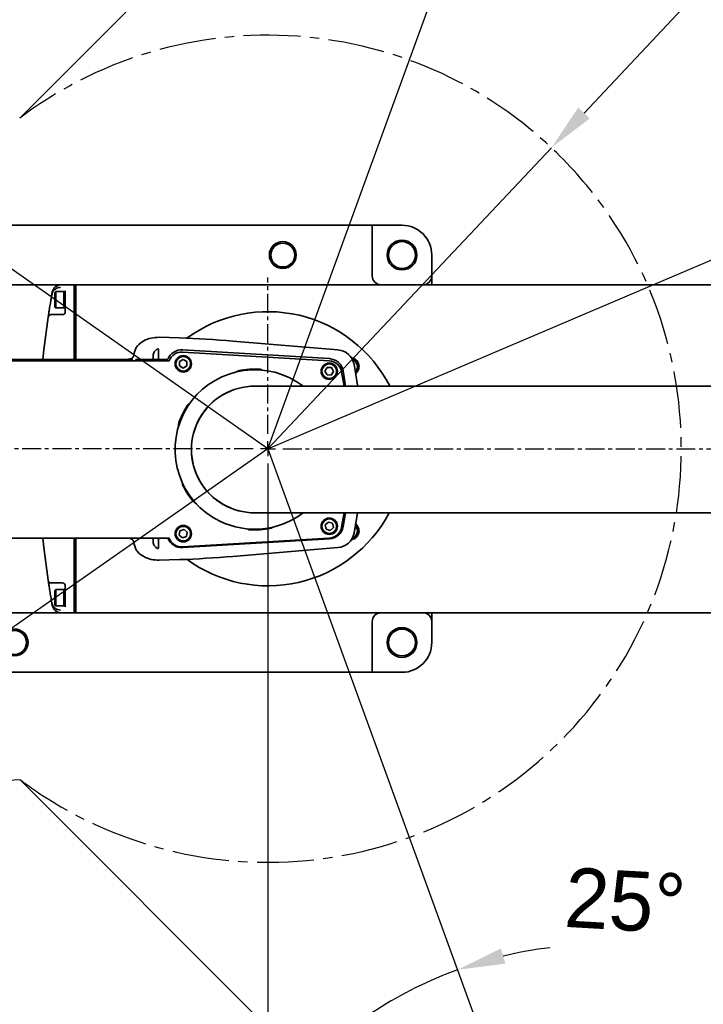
# Model space of a CAD drawing. Header units: millimetres. Extents: x -16 to 4241, y 0 to 4344.
# Tile 6 of 22: x 1327 to 1556, y 1641 to 1971. Entities that reach past the tile are written whole.
import ezdxf

# ---------------------------------------------------------------- set-up
doc = ezdxf.new("R2010")
doc.units = ezdxf.units.MM
doc.header["$PDSIZE"] = -1
doc.linetypes.add('CENTER', pattern=[10.16, 6.35, -1.27, 1.27, -1.27])
doc.linetypes.add('CENTER2', pattern=[28.575, 19.05, -3.175, 3.175, -3.175])
doc.layers.add('中心线层', color=4, linetype='CENTER')
doc.dimstyles.new('1比1', dxfattribs={"dimscale": 8, "dimtxt": 2.5, "dimasz": 2, "dimexe": 1.5, "dimexo": 0.625, "dimtad": 1, "dimtoh": 1, "dimdec": 1, "dimtxsty": 'Standard', "dimcen": 2.5, "dimclrd": 1, "dimclre": 1, "dimadec": 0, "dimazin": 0, "dimtfac": 1, "dimtdec": 1, "dimtmove": 0, "dimatfit": 3, "dimfxl": 1, "dimarcsym": 0})

# ---------------------------------------------------------------- blocks, each defined once
blk = doc.blocks.new('*D89')
at = {"color": 1, "lineweight": -2, "transparency": 16777216}
for p, q in [((1139.75, 2016.7), (1094, 2048.74)), ((1705.98, 1827.42), (1795.93, 1827.42))]:
    blk.add_line(p, q, dxfattribs=at)
blk.add_arc((1410.07, 1827.42), 373.86, 2.4523, 142.5477, dxfattribs=at)
at = {"color": 1, "transparency": 16777216}
for points in [[(1115.43, 2053.19), (1111.13, 2056.34), (1103.83, 2041.86)], [(1786.25, 1843.48), (1780.92, 1843.36), (1783.93, 1827.42)]]:
    blk.add_solid(points, dxfattribs=at)
at = {"layer": 'Defpoints', "color": 0, "transparency": 16777216}
for p in [(1658.61, 2106.7), (1143.85, 2013.84), (1410.07, 1827.42), (1415.07, 1827.42), (1700.98, 1827.42)]:
    blk.add_point(p, dxfattribs=at)
at = {"color": 0, "transparency": 16777216, "insert": (1527, 2198.28), "char_height": 20, "attachment_point": 5, "rotation": 342.5}
blk.add_mtext('145°', dxfattribs=at)
blk = doc.blocks.new('*D90')
at = {"color": 1, "lineweight": -2, "transparency": 16777216}
for p, q in [((1705.98, 1827.42), (1826.19, 1827.42)), ((1139.75, 1638.14), (1069.21, 1588.75))]:
    blk.add_line(p, q, dxfattribs=at)
blk.add_arc((1410.07, 1827.42), 404.12, 217.2686, 357.7314, dxfattribs=at)
at = {"color": 1, "transparency": 16777216}
for points in [[(1811.21, 1811.48), (1816.54, 1811.37), (1814.19, 1827.42)], [(1086.32, 1581.14), (1090.63, 1584.28), (1079.04, 1595.63)]]:
    blk.add_solid(points, dxfattribs=at)
at = {"layer": 'Defpoints', "color": 0, "transparency": 16777216}
for p in [(1410.07, 1827.42), (1415.07, 1827.42), (1700.98, 1827.42), (1143.85, 1641.01), (1363.16, 1426.04)]:
    blk.add_point(p, dxfattribs=at)
at = {"color": 0, "transparency": 16777216, "insert": (1527.08, 1456.32), "char_height": 20, "attachment_point": 5, "rotation": 17.5}
blk.add_mtext('145°', dxfattribs=at)
blk = doc.blocks.new('*D91')
at = {"color": 1, "lineweight": -2, "transparency": 16777216}
blk.add_line((1422.39, 2056.56), (1349.72, 2056.56), dxfattribs=at)
for start, end in [(217.6518, 225), (232.3482, 242.6518)]:
    blk.add_arc((1521.23, 2132.82), 124.84, start, end, dxfattribs=at)
at = {"color": 1, "transparency": 16777216}
for points in [[(1443.21, 2031.98), (1446.73, 2035.98), (1432.95, 2044.55)], [(1464.95, 2024.38), (1462.81, 2019.49), (1478.53, 2015.51)]]:
    blk.add_solid(points, dxfattribs=at)
at = {"layer": 'Defpoints', "color": 0, "transparency": 16777216}
for p in [(1521.23, 2132.82), (1521.23, 2132.82), (1461.98, 2022.94), (1326.77, 1938.37), (1410.07, 1827.42)]:
    blk.add_point(p, dxfattribs=at)
at = {"color": 0, "transparency": 16777216, "insert": (1378.05, 2071.56), "char_height": 20, "attachment_point": 5}
blk.add_mtext('25°', dxfattribs=at)
blk = doc.blocks.new('*D92')
at = {"color": 1, "lineweight": -2, "transparency": 16777216}
for start, end in [(96.7971, 103.3986), (110, 135), (141.6014, 148.2029)]:
    blk.add_arc((1521.23, 1522.02), 138.95, start, end, dxfattribs=at)
at = {"color": 1, "transparency": 16777216}
for points in [[(1489.8, 1654.63), (1488.27, 1659.74), (1473.71, 1652.59)], [(1410.34, 1610.1), (1414.33, 1606.55), (1422.98, 1620.27)]]:
    blk.add_solid(points, dxfattribs=at)
at = {"layer": 'Defpoints', "color": 0, "transparency": 16777216}
for p in [(1410.07, 1827.42), (1326.77, 1716.48), (1438.26, 1633.48), (1521.23, 1522.02), (1521.23, 1522.02)]:
    blk.add_point(p, dxfattribs=at)
at = {"color": 0, "transparency": 16777216, "insert": (1529.98, 1675.72), "char_height": 20, "attachment_point": 5, "rotation": 356.7399}
blk.add_mtext('25°', dxfattribs=at)
blk = doc.blocks.new('*D93')
at = {"color": 1, "lineweight": -2, "transparency": 16777216}
blk.add_arc((1410.07, 1827.42), 225.03, 4.0746, 65.9254, dxfattribs=at)
at = {"color": 1, "transparency": 16777216}
for points in [[(1500.87, 2030.41), (1502.87, 2035.36), (1487.04, 2038.89)], [(1637.2, 1843.51), (1631.87, 1843.32), (1635.11, 1827.42)]]:
    blk.add_solid(points, dxfattribs=at)
at = {"layer": 'Defpoints', "color": 0, "transparency": 16777216}
for p in [(1521.23, 2132.82), (1616.7, 1916.56), (1410.07, 1827.42), (1415.07, 1827.42), (1700.98, 1827.42)]:
    blk.add_point(p, dxfattribs=at)
at = {"color": 0, "transparency": 16777216, "insert": (1606.7, 1965.1), "char_height": 20, "attachment_point": 5, "rotation": 305}
blk.add_mtext('70°', dxfattribs=at)
blk = doc.blocks.new('*D94')
at = {"color": 1, "lineweight": -2, "transparency": 16777216}
blk.add_arc((1410.07, 1827.42), 247.24, 293.7085, 356.2915, dxfattribs=at)
at = {"color": 1, "transparency": 16777216}
for points in [[(1654.13, 1811.52), (1659.46, 1811.35), (1657.31, 1827.42)], [(1510.48, 1598.58), (1508.49, 1603.53), (1494.63, 1595.09)]]:
    blk.add_solid(points, dxfattribs=at)
at = {"layer": 'Defpoints', "color": 0, "transparency": 16777216}
for p in [(1410.07, 1827.42), (1415.07, 1827.42), (1700.98, 1827.42), (1579.74, 1647.59), (1521.23, 1522.02)]:
    blk.add_point(p, dxfattribs=at)
at = {"color": 0, "transparency": 16777216, "insert": (1600.31, 1694.22), "char_height": 20, "attachment_point": 5, "rotation": 55}
blk.add_mtext('70°', dxfattribs=at)
blk = doc.blocks.new('*D97')
at = {"color": 1, "lineweight": -2, "transparency": 16777216}
for p, q in [((1410.07, 1822.42), (1410.07, 1075.26)), ((870.35, 1607.33), (870.35, 1075.26)), ((1394.07, 1087.26), (886.35, 1087.26))]:
    blk.add_line(p, q, dxfattribs=at)
at = {"color": 1, "transparency": 16777216}
for points in [[(886.35, 1089.93), (886.35, 1084.6), (870.35, 1087.26)], [(1394.07, 1089.93), (1394.07, 1084.6), (1410.07, 1087.26)]]:
    blk.add_solid(points, dxfattribs=at)
at = {"layer": 'Defpoints', "color": 0, "transparency": 16777216}
for p in [(1410.07, 1827.42), (870.35, 1612.33), (870.35, 1087.26)]:
    blk.add_point(p, dxfattribs=at)
at = {"color": 0, "transparency": 16777216, "insert": (1140.21, 1103.93), "char_height": 20, "attachment_point": 5}
blk.add_mtext('539,7', dxfattribs=at)
blk = doc.blocks.new('*D98')
at = {"color": 1, "lineweight": -2, "transparency": 16777216}
for p, q in [((941.67, 1822.42), (941.67, 1174.42)), ((1410.07, 1822.42), (1410.07, 1174.42)), ((957.67, 1186.42), (1394.07, 1186.42))]:
    blk.add_line(p, q, dxfattribs=at)
at = {"color": 1, "transparency": 16777216}
for points in [[(957.67, 1189.08), (957.67, 1183.75), (941.67, 1186.42)], [(1394.07, 1189.08), (1394.07, 1183.75), (1410.07, 1186.42)]]:
    blk.add_solid(points, dxfattribs=at)
at = {"layer": 'Defpoints', "color": 0, "transparency": 16777216}
for p in [(941.67, 1827.42), (1410.07, 1827.42), (1410.07, 1186.42)]:
    blk.add_point(p, dxfattribs=at)
at = {"color": 0, "transparency": 16777216, "insert": (1175.87, 1203.08), "char_height": 20, "attachment_point": 5}
blk.add_mtext('468,4', dxfattribs=at)
blk = doc.blocks.new('*D99')
at = {"color": 1, "lineweight": -2, "transparency": 16777216}
for p, q in [((2128.48, 2133.3), (1976.84, 2068.73)), ((2200.15, 2133.3), (2128.48, 2133.3)), ((1410.07, 1827.42), (1962.12, 2062.47))]:
    blk.add_line(p, q, dxfattribs=at)
at = {"color": 1, "transparency": 16777216}
blk.add_solid([(1975.8, 2071.19), (1977.88, 2066.28), (1962.12, 2062.47)], dxfattribs=at)
at = {"layer": 'Defpoints', "color": 0, "transparency": 16777216}
for p in [(1962.12, 2062.47), (1410.07, 1827.42)]:
    blk.add_point(p, dxfattribs=at)
at = {"color": 0, "transparency": 16777216, "insert": (2166.82, 2148.3), "char_height": 20, "attachment_point": 5}
blk.add_mtext('R600', dxfattribs=at)
blk = doc.blocks.new('*D100')
at = {"color": 1, "lineweight": -2, "transparency": 16777216}
for p, q in [((1863.76, 2309.16), (1516.16, 1940.07)), ((1965.42, 2309.16), (1863.76, 2309.16)), ((1410.07, 1827.42), (1505.19, 1928.42))]:
    blk.add_line(p, q, dxfattribs=at)
at = {"color": 1, "transparency": 16777216}
blk.add_solid([(1514.22, 1941.9), (1518.1, 1938.24), (1505.19, 1928.42)], dxfattribs=at)
at = {"layer": 'Defpoints', "color": 0, "transparency": 16777216}
for p in [(1505.19, 1928.42), (1410.07, 1827.42)]:
    blk.add_point(p, dxfattribs=at)
at = {"color": 0, "transparency": 16777216, "insert": (1917.09, 2325.82), "char_height": 20, "attachment_point": 5}
blk.add_mtext('R138,7', dxfattribs=at)

msp = doc.modelspace()

# ---------------------------------------------------------------- linework, layer by layer
at = {"color": 2}
for p, q in [((1521.23, 2132.82), (1326.77, 1938.37)), ((1410.07, 1827.42), (1521.23, 2132.82)), ((1410.07, 1827.42), (1143.85, 2013.84)), ((1410.07, 1827.42), (1143.85, 1641.01)), ((1410.07, 1827.42), (1521.23, 1522.02)), ((1521.23, 1522.02), (1326.77, 1716.48))]:
    msp.add_line(p, q, dxfattribs=at)
msp.add_line((1410.07, 1827.42), (1143.85, 2013.84))
at = {"color": 7, "linetype": 'Continuous', "lineweight": 35}
for p, q in [((1317.07, 1902.42), (1444.07, 1902.42)), ((1455.07, 1902.42), (1445.07, 1902.42)), ((1445.07, 1902.42), (1445.07, 1885.42)), ((1465.07, 1885.42), (1465.07, 1892.42)), ((1465.07, 1885.42), (1465.07, 1882.42)), ((1275.57, 1882.42), (1340.66, 1882.42)), ((1337.61, 1879.42), (1337.71, 1879.95)), ((1338.92, 1880.17), (1338.62, 1879.87)), ((1338.62, 1874.97), (1338.62, 1879.87)), ((1341.62, 1880.17), (1338.92, 1880.17)), ((1338.92, 1880.17), (1338.92, 1874.67)), ((1340.66, 1882.42), (1345.07, 1882.42)), ((1342.07, 1880.17), (1341.62, 1880.17)), ((1341.62, 1880.17), (1341.62, 1874.67)), ((1342.07, 1880.17), (1342.07, 1880.2)), ((1342.07, 1880.17), (1342.07, 1878.38)), ((1345.07, 1881.92), (1345.57, 1882.42)), ((1345.07, 1882.42), (1345.07, 1881.84)), ((1345.07, 1882.42), (1345.57, 1882.42)), ((1345.07, 1881.84), (1345.07, 1880.23)), ((1345.07, 1880.23), (1345.07, 1875.33)), ((1345.57, 1882.42), (1345.57, 1881.84)), ((1345.57, 1882.42), (1710.46, 1882.42)), ((1345.57, 1881.84), (1345.57, 1880.23)), ((1345.57, 1880.23), (1345.57, 1875.33)), ((1342.07, 1875.33), (1342.07, 1878.38)), ((1338.62, 1874.97), (1338.92, 1874.67)), ((1338.92, 1874.67), (1341.62, 1874.67)), ((1341.62, 1874.67), (1342.07, 1874.67)), ((1342.07, 1873.42), (1342.07, 1875.33)), ((1345.07, 1857.42), (1345.07, 1875.33)), ((1345.57, 1875.33), (1345.57, 1857.42)), ((1339.35, 1872.42), (1341.07, 1872.42)), ((1373.59, 1864.83), (1380.39, 1864.63)), ((1433.58, 1860.6), (1398.25, 1863.54)), ((1373.41, 1860.25), (1373.41, 1857.42)), ((1430.69, 1857.66), (1381.47, 1860.61)), ((1242.54, 1856.92), (1372.7, 1856.92)), ((1243.57, 1857.42), (1363.15, 1857.42)), ((1364.23, 1857.69), (1363.1, 1857.42)), ((1363.15, 1856.92), (1363.15, 1857.42)), ((1363.34, 1857.42), (1363.15, 1857.42)), ((1363.34, 1857.42), (1364.76, 1857.42)), ((1365.13, 1859.46), (1365.04, 1858.97)), ((1365.71, 1856.92), (1365.71, 1857.42)), ((1365.71, 1857.42), (1371.56, 1857.42)), ((1371.56, 1858.78), (1371.56, 1857.42)), ((1371.56, 1857.42), (1373.41, 1857.42)), ((1374.24, 1856.92), (1372.7, 1856.92)), ((1373.41, 1857.42), (1376.51, 1857.42)), ((1374.24, 1856.92), (1376.95, 1856.92)), ((1380.42, 1856.65), (1381.67, 1857.37)), ((1430.66, 1856.91), (1381.44, 1859.86)), ((1381.67, 1857.37), (1382.92, 1856.65)), ((1380.42, 1855.2), (1380.42, 1856.65)), ((1381.67, 1854.48), (1380.42, 1855.2)), ((1382.92, 1855.2), (1381.67, 1854.48)), ((1382.92, 1856.65), (1382.92, 1855.2)), ((1399.65, 1853.24), (1400.21, 1853.62)), ((1407.53, 1854.11), (1408.14, 1853.81)), ((1429.23, 1853.47), (1429.99, 1854.7)), ((1429.91, 1852.2), (1429.23, 1853.47)), ((1429.99, 1854.7), (1431.44, 1854.65)), ((1431.44, 1854.65), (1432.11, 1853.37)), ((1436.15, 1848.44), (1435.31, 1853.56)), ((1431.35, 1852.15), (1429.91, 1852.2)), ((1432.11, 1853.37), (1431.35, 1852.15)), ((1435.61, 1848.44), (1434.82, 1853.22)), ((1383.28, 1842.25), (1383.84, 1842.63)), ((1380.09, 1834.99), (1380.04, 1835.67)), ((1381.41, 1815.32), (1381.37, 1816)), ((1386.11, 1808.93), (1385.5, 1809.23)), ((1434.82, 1801.13), (1435.61, 1805.9)), ((1435.31, 1801.29), (1436.08, 1805.9)), ((1440.12, 1805.9), (1438.97, 1799.1)), ((1403.81, 1800.24), (1403.2, 1800.54)), ((1411.7, 1801.11), (1411.13, 1800.73)), ((1429.3, 1801.86), (1430.36, 1802.83)), ((1429.61, 1800.45), (1429.3, 1801.86)), ((1430.36, 1802.83), (1431.74, 1802.4)), ((1432.05, 1800.99), (1430.98, 1800.01)), ((1431.74, 1802.4), (1432.05, 1800.99)), ((1372.7, 1797.42), (1242.54, 1797.42)), ((1345.07, 1779.52), (1345.07, 1797.42)), ((1345.57, 1797.42), (1345.57, 1779.52)), ((1364.23, 1797.16), (1363.1, 1797.42)), ((1371.56, 1797.42), (1371.56, 1796.07)), ((1373.41, 1797.42), (1371.56, 1797.42)), ((1373.41, 1797.42), (1373.41, 1794.6)), ((1376.51, 1797.42), (1373.41, 1797.42)), ((1376.95, 1797.42), (1374.24, 1797.42)), ((1380.31, 1798.43), (1380.57, 1799.86)), ((1381.42, 1797.5), (1380.31, 1798.43)), ((1380.57, 1799.86), (1381.93, 1800.35)), ((1382.77, 1797.99), (1381.42, 1797.5)), ((1381.44, 1794.49), (1430.66, 1797.44)), ((1381.93, 1800.35), (1383.03, 1799.41)), ((1383.03, 1799.41), (1382.77, 1797.99)), ((1430.98, 1800.01), (1429.61, 1800.45)), ((1365.04, 1795.88), (1365.13, 1795.39)), ((1381.47, 1794.24), (1430.69, 1797.19)), ((1433.58, 1794.25), (1398.25, 1791.31)), ((1373.59, 1790.02), (1380.39, 1790.22)), ((1341.07, 1782.42), (1339.35, 1782.42)), ((1342.07, 1779.52), (1342.07, 1781.42)), ((1338.92, 1780.17), (1338.62, 1779.87)), ((1338.62, 1774.97), (1338.62, 1779.87)), ((1341.62, 1780.17), (1338.92, 1780.17)), ((1338.92, 1780.17), (1338.92, 1774.67)), ((1342.07, 1780.17), (1341.62, 1780.17)), ((1341.62, 1780.17), (1341.62, 1774.67)), ((1342.07, 1776.46), (1342.07, 1779.52)), ((1345.07, 1779.52), (1345.07, 1774.62)), ((1345.57, 1779.52), (1345.57, 1774.62)), ((1337.71, 1774.9), (1337.61, 1775.43)), ((1338.62, 1774.97), (1338.92, 1774.67)), ((1338.92, 1774.67), (1341.62, 1774.67)), ((1341.62, 1774.67), (1342.07, 1774.67)), ((1342.07, 1776.46), (1342.07, 1774.67)), ((1342.07, 1774.64), (1342.07, 1774.67)), ((1345.07, 1774.62), (1345.07, 1773.01)), ((1345.57, 1774.62), (1345.57, 1773.01)), ((1340.66, 1772.42), (1275.57, 1772.42)), ((1345.07, 1772.42), (1340.66, 1772.42)), ((1345.07, 1773.01), (1345.07, 1772.42)), ((1345.57, 1772.42), (1345.07, 1772.92)), ((1345.57, 1772.42), (1345.07, 1772.42)), ((1345.57, 1773.01), (1345.57, 1772.42)), ((1710.29, 1772.42), (1345.57, 1772.42)), ((1465.07, 1772.42), (1465.07, 1769.42)), ((1445.07, 1769.42), (1445.07, 1752.42)), ((1465.07, 1762.42), (1465.07, 1769.42)), ((1444.07, 1752.42), (1317.07, 1752.42)), ((1445.07, 1752.42), (1455.07, 1752.42))]:
    msp.add_line(p, q, dxfattribs=at)
at = {"color": 7, "linetype": 'Continuous', "lineweight": 35, "flags": 128}
for points in [[(1334.58, 1857.42), (1334.91, 1860.59), (1336.34, 1871.57)], [(1438.97, 1855.75), (1440.15, 1848.73), (1440.19, 1848.45)], [(1439.53, 1852.67), (1440.16, 1853.35), (1440.57, 1854.33)], [(1417.46, 1851.19), (1420.17, 1849.66), (1421.82, 1848.5)], [(1440.57, 1800.52), (1440.16, 1801.49), (1439.53, 1802.18)], [(1336.34, 1783.28), (1334.91, 1794.26), (1334.58, 1797.42)]]:
    msp.add_lwpolyline(points, dxfattribs=at)
at = {"color": 7, "linetype": 'Continuous', "lineweight": 35}
for centre, radius in [((1415.07, 1892.42), 4.5), ((1415.07, 1892.42), 4), ((1455.07, 1892.42), 5), ((1455.07, 1892.42), 4.5), ((1381.67, 1855.92), 2.75), ((1381.67, 1855.92), 2.45), ((1430.67, 1853.42), 2.75), ((1430.67, 1853.42), 2.45), ((1430.67, 1801.42), 2.75), ((1430.67, 1801.42), 2.45), ((1381.67, 1798.92), 2.75), ((1381.67, 1798.92), 2.45), ((1325.07, 1762.42), 4.5), ((1325.07, 1762.42), 4), ((1455.07, 1762.42), 5), ((1455.07, 1762.42), 4.5)]:
    msp.add_circle(centre, radius, dxfattribs=at)
at = {"color": 3, "linetype": 'CENTER2'}
for centre, radius, start, end in [((1410.07, 1827.42), 600, 215, 145), ((1410.07, 1827.42), 138.74, 233.1009, 126.8991), ((1309.62, 1915.74), 200, 206.205, 274.9215)]:
    msp.add_arc(centre, radius, start, end, dxfattribs=at)
at = {"color": 7, "linetype": 'Continuous', "lineweight": 35}
for centre, radius, start, end in [((1455.07, 1892.42), 10, 0, 90), ((1448.07, 1885.42), 3, 180, 270), ((1462.07, 1885.42), 3, 270, 0), ((1340.66, 1879.42), 3, 90, 169.9164), ((1633.07, 1827.42), 300, 170.0848, 170.3735), ((1633.07, 1827.42), 300, 170.0192, 170.0848), ((1341.07, 1873.42), 1, 270, 0), ((1410.07, 1827.42), 46, 27.2487, 126.2388), ((1337.33, 1871.42), 1, 90, 171.5378), ((1365.03, 1464.92), 400, 85.2364, 87.8002), ((1381.17, 1855.62), 5, 86.5694, 158.7927), ((1433.08, 1854.62), 6, 10.886, 85.2364), ((1381.17, 1855.37), 4.5, 86.5694, 159.7339), ((1430.39, 1852.41), 4.5, 10.3122, 86.5694), ((1430.39, 1852.66), 5, 10.3122, 86.5694), ((1437.65, 1855), 2.75, 311.8436, 77.6638), ((1437.65, 1855), 2.45, 316.338, 71.2147), ((1405.67, 1827.17), 26.75, 63.8561, 243.8561), ((1405.67, 1827.17), 27, 86.0477, 101.6645), ((1405.67, 1827.17), 21.25, 89.9923, 270), ((1405.67, 1827.17), 21.25, 90.1836, 270.2272), ((1405.67, 1827.17), 27, 146.0477, 161.6645), ((1405.67, 1827.17), 27, 206.0477, 221.6645), ((1410.07, 1827.42), 46, 233.7612, 332.0642), ((1405.67, 1827.17), 26.75, 243.8561, 307.2232), ((1405.67, 1827.17), 27, 266.0477, 281.6645), ((1430.39, 1801.93), 4.5, 273.4306, 349.6878), ((1430.39, 1802.18), 5, 273.4306, 349.6878), ((1437.65, 1799.85), 2.75, 282.3362, 48.1564), ((1437.65, 1799.85), 2.45, 288.7853, 43.662), ((1381.17, 1799.23), 5, 201.2073, 273.4306), ((1381.17, 1798.98), 4.5, 200.2661, 273.4306), ((1433.08, 1800.23), 6, 274.7636, 349.114), ((1365.03, 2189.92), 400, 272.1998, 274.7636), ((1337.33, 1783.42), 1, 188.4622, 270), ((1341.07, 1781.42), 1, 0, 90), ((1633.07, 1827.42), 300, 189.6265, 189.9152), ((1633.07, 1827.42), 300, 189.9152, 189.9808), ((1340.66, 1775.42), 3, 190.0836, 270), ((1448.07, 1769.42), 3, 90, 180), ((1462.07, 1769.42), 3, 0, 90), ((1455.07, 1762.42), 10, 270, 0)]:
    msp.add_arc(centre, radius, start, end, dxfattribs=at)
for centre, start_param, end_param in [((1343.07, 1880.2), 1.373401, 1.570796), ((1343.07, 1774.64), 1.570796, 1.768192)]:
    msp.add_ellipse(centre, major_axis=(0, 1.06), ratio=0.944263, start_param=start_param, end_param=end_param, dxfattribs=at)
for points, knots in [([(1445.07, 1902.42), (1445.07, 1902.42), (1445.04, 1902.42), (1444.92, 1902.42), (1444.84, 1902.42), (1444.56, 1902.42), (1444.31, 1902.42), (1444.07, 1902.42)], [0, 0, 0, 0, 0.25, 0.25, 0.5, 0.5, 1, 1, 1, 1]), ([(1337.55, 1879.08), (1337.65, 1879.42), (1337.83, 1880.09), (1338.52, 1880.9), (1339.4, 1881.43), (1340.11, 1881.58), (1340.48, 1881.58), (1340.52, 1881.59)], [0, 0, 0, 0, 0.246546, 0.49375, 0.738434, 0.967847, 1, 1, 1, 1]), ([(1336.34, 1871.57), (1336.35, 1871.64), (1336.37, 1871.77), (1336.52, 1872.79), (1336.75, 1874.29), (1337.03, 1875.99), (1337.22, 1877.12), (1337.3, 1877.59)], [0, 0, 0, 0, 0.211182, 0.422478, 0.634943, 0.849858, 1, 1, 1, 1]), ([(1337.33, 1872.42), (1337.34, 1872.42), (1337.36, 1872.42), (1337.59, 1872.42), (1338.05, 1872.42), (1338.66, 1872.42), (1339.12, 1872.42), (1339.35, 1872.42)], [0, 0, 0, 0, 0.133678, 0.347988, 0.564582, 0.78231, 1, 1, 1, 1]), ([(1365.22, 1859.45), (1365.32, 1859.9), (1365.52, 1860.8), (1366.53, 1862.34), (1368.34, 1863.75), (1370.9, 1864.71), (1372.69, 1864.79), (1373.59, 1864.83)], [0, 0, 0, 0, 0.1267953, 0.2535673, 0.5033533, 0.7513738, 1, 1, 1, 1]), ([(1371.56, 1858.78), (1371.58, 1858.96), (1371.62, 1859.37), (1372.01, 1860.07), (1372.47, 1860.52), (1372.81, 1860.78), (1372.86, 1860.82)], [0, 0, 0, 0, 0.2073673, 0.4670396, 0.9221019, 1, 1, 1, 1]), ([(1372.86, 1860.82), (1372.91, 1860.85), (1373, 1860.9), (1373.12, 1860.92), (1373.21, 1860.91), (1373.28, 1860.85), (1373.35, 1860.75), (1373.41, 1860.55), (1373.41, 1860.37), (1373.41, 1860.25)], [0, 0, 0, 0, 0.183007, 0.281647, 0.364862, 0.448425, 0.543029, 0.69544, 1, 1, 1, 1]), ([(1364.23, 1857.69), (1364.22, 1857.69), (1364.18, 1857.7), (1364.13, 1857.7), (1364.09, 1857.69), (1364.05, 1857.66), (1364.02, 1857.61), (1364.01, 1857.56), (1364, 1857.5), (1364.01, 1857.45), (1364.02, 1857.43)], [0, 0, 0, 0, 0.111723, 0.233528, 0.363244, 0.497501, 0.632147, 0.762953, 0.88637, 1, 1, 1, 1]), ([(1364.02, 1857.42), (1364.27, 1857.6), (1364.63, 1857.86), (1364.98, 1858.43), (1365.08, 1858.75), (1365.12, 1858.9)], [0, 0, 0, 0, 0.533338, 0.774364, 1, 1, 1, 1]), ([(1439.11, 1857.62), (1439.02, 1857.67), (1438.66, 1857.86), (1438.26, 1857.92), (1437.96, 1857.97)], [0, 0, 0, 0, 0.269088, 1, 1, 1, 1]), ([(1440.27, 1856.47), (1440.25, 1856.5), (1440.1, 1856.75), (1439.75, 1857.2), (1439.32, 1857.48), (1439.11, 1857.62)], [0, 0, 0, 0, 0.081559, 0.540661, 1, 1, 1, 1]), ([(1440.57, 1854.33), (1440.61, 1854.6), (1440.66, 1854.91), (1440.62, 1855.5), (1440.52, 1855.96), (1440.33, 1856.34), (1440.27, 1856.47)], [0, 0, 0, 0, 0.361408, 0.406633, 0.810418, 1, 1, 1, 1]), ([(1745.17, 1848.42), (1745.11, 1848.42), (1744.97, 1848.42), (1744.16, 1848.42), (1743.03, 1848.42), (1741.54, 1848.42), (1739.78, 1848.42), (1737.81, 1848.42), (1735.39, 1848.42), (1732.54, 1848.42), (1729.26, 1848.42), (1725.97, 1848.42), (1722.77, 1848.42), (1718.9, 1848.42), (1714.14, 1848.42), (1708.15, 1848.42), (1701.64, 1848.42), (1694.66, 1848.42), (1687.24, 1848.42), (1678.9, 1848.42), (1669.59, 1848.42), (1659.28, 1848.42), (1648.61, 1848.42), (1637.64, 1848.42), (1625.49, 1848.42), (1612.15, 1848.42), (1597.64, 1848.42), (1582.99, 1848.42), (1568.28, 1848.42), (1553.63, 1848.42), (1539.13, 1848.42), (1524.88, 1848.42), (1511.92, 1848.42), (1500.26, 1848.42), (1489.86, 1848.42), (1479.88, 1848.42), (1470.42, 1848.42), (1461.72, 1848.42), (1453.82, 1848.42), (1446.71, 1848.42), (1441.14, 1848.42), (1436.83, 1848.42), (1433.49, 1848.42), (1430.19, 1848.42), (1426.66, 1848.42), (1422.92, 1848.42), (1419.12, 1848.42), (1415.52, 1848.42), (1412.14, 1848.42), (1409.2, 1848.42), (1407.51, 1848.42), (1406.68, 1848.42), (1406.32, 1848.42), (1406.03, 1848.42), (1405.83, 1848.42), (1405.7, 1848.42), (1405.68, 1848.42), (1405.67, 1848.42)], [0, 0, 0, 0, 0.007992, 0.017561, 0.028286, 0.03979, 0.051749, 0.063889, 0.075981, 0.092476, 0.108115, 0.122614, 0.135781, 0.147777, 0.167623, 0.187354, 0.206828, 0.226075, 0.245156, 0.264125, 0.286777, 0.309273, 0.331653, 0.353954, 0.3762, 0.403947, 0.431697, 0.459537, 0.487442, 0.515379, 0.543307, 0.57121, 0.599068, 0.621305, 0.643486, 0.665612, 0.687659, 0.709579, 0.729953, 0.750285, 0.770621, 0.782613, 0.794602, 0.807144, 0.821238, 0.83912, 0.858895, 0.880402, 0.903385, 0.930406, 0.958036, 0.965249, 0.972409, 0.979492, 0.98647, 0.993317, 1, 1, 1, 1]), ([(1405.67, 1805.92), (1405.71, 1805.92), (1405.77, 1805.92), (1406.27, 1805.92), (1407.02, 1805.92), (1408.01, 1805.92), (1409.2, 1805.92), (1410.56, 1805.92), (1412.22, 1805.92), (1414.18, 1805.92), (1416.46, 1805.92), (1418.75, 1805.92), (1421.71, 1805.92), (1425.65, 1805.92), (1430.98, 1805.92), (1437.06, 1805.92), (1443.92, 1805.92), (1451.6, 1805.92), (1460.02, 1805.92), (1469.06, 1805.92), (1478.63, 1805.92), (1488.64, 1805.92), (1499.9, 1805.92), (1512.46, 1805.92), (1526.35, 1805.92), (1540.59, 1805.92), (1555.07, 1805.92), (1569.69, 1805.92), (1584.34, 1805.92), (1598.93, 1805.92), (1613.35, 1805.92), (1627.49, 1805.92), (1641.25, 1805.92), (1654.53, 1805.92), (1665.81, 1805.92), (1675.22, 1805.92), (1682.95, 1805.92), (1689.33, 1805.92), (1694.5, 1805.92), (1698.59, 1805.92), (1702.69, 1805.92), (1706.9, 1805.92), (1711.3, 1805.92), (1715.83, 1805.92), (1720.42, 1805.92), (1724.96, 1805.92), (1729.35, 1805.92), (1732.94, 1805.92), (1735.82, 1805.92), (1738.03, 1805.92), (1740.02, 1805.92), (1741.74, 1805.92), (1743.17, 1805.92), (1744.25, 1805.92), (1744.99, 1805.92), (1745.11, 1805.92), (1745.17, 1805.92)], [0, 0, 0, 0, 0.013418, 0.02719, 0.041071, 0.054854, 0.068367, 0.081466, 0.094034, 0.11028, 0.125161, 0.138548, 0.150805, 0.173207, 0.195811, 0.218515, 0.241249, 0.26399, 0.286653, 0.309171, 0.331584, 0.353915, 0.376173, 0.403903, 0.431677, 0.459515, 0.48738, 0.515231, 0.543031, 0.570756, 0.598384, 0.625904, 0.653323, 0.680654, 0.707919, 0.726103, 0.744325, 0.762624, 0.773659, 0.784748, 0.796025, 0.808513, 0.822488, 0.837961, 0.854864, 0.873057, 0.892309, 0.912275, 0.924911, 0.937493, 0.949847, 0.961769, 0.973025, 0.98335, 0.992447, 1, 1, 1, 1]), ([(1364.23, 1797.16), (1364.21, 1797.16), (1364.18, 1797.14), (1364.13, 1797.15), (1364.08, 1797.16), (1364.05, 1797.19), (1364.02, 1797.23), (1364.01, 1797.29), (1364, 1797.35), (1364.01, 1797.39), (1364.02, 1797.41)], [0, 0, 0, 0, 0.124943, 0.250001, 0.375054, 0.500001, 0.624951, 0.749999, 0.87506, 1, 1, 1, 1]), ([(1364.02, 1797.42), (1364.27, 1797.24), (1364.63, 1796.98), (1364.98, 1796.42), (1365.08, 1796.1), (1365.12, 1795.95)], [0, 0, 0, 0, 0.533338, 0.774364, 1, 1, 1, 1]), ([(1437.95, 1796.87), (1438.22, 1796.91), (1438.63, 1796.98), (1438.99, 1797.17), (1439.11, 1797.23)], [0, 0, 0, 0, 0.6637182, 1, 1, 1, 1]), ([(1439.11, 1797.23), (1439.15, 1797.25), (1439.4, 1797.4), (1439.85, 1797.75), (1440.13, 1798.17), (1440.27, 1798.38)], [0, 0, 0, 0, 0.0815585, 0.5406606, 1, 1, 1, 1]), ([(1440.27, 1798.38), (1440.32, 1798.48), (1440.52, 1798.88), (1440.7, 1799.59), (1440.61, 1800.23), (1440.57, 1800.52)], [0, 0, 0, 0, 0.150069, 0.616115, 1, 1, 1, 1]), ([(1365.22, 1795.4), (1365.32, 1794.95), (1365.52, 1794.05), (1366.53, 1792.51), (1368.34, 1791.1), (1370.9, 1790.14), (1372.69, 1790.06), (1373.59, 1790.02)], [0, 0, 0, 0, 0.126795, 0.253567, 0.503353, 0.751374, 1, 1, 1, 1]), ([(1371.56, 1796.07), (1371.58, 1795.89), (1371.62, 1795.47), (1372.01, 1794.78), (1372.47, 1794.33), (1372.81, 1794.07), (1372.86, 1794.03)], [0, 0, 0, 0, 0.207367, 0.46704, 0.922102, 1, 1, 1, 1]), ([(1372.86, 1794.03), (1372.91, 1794), (1373, 1793.94), (1373.12, 1793.92), (1373.21, 1793.94), (1373.28, 1794), (1373.35, 1794.1), (1373.41, 1794.3), (1373.41, 1794.48), (1373.41, 1794.6)], [0, 0, 0, 0, 0.1830071, 0.2816473, 0.3648623, 0.4484253, 0.5430286, 0.6954395, 1, 1, 1, 1]), ([(1337.3, 1777.26), (1337.18, 1777.94), (1336.95, 1779.3), (1336.66, 1781.12), (1336.46, 1782.48), (1336.35, 1783.18), (1336.34, 1783.25), (1336.34, 1783.28)], [0, 0, 0, 0, 0.218544, 0.436999, 0.653535, 0.86724, 1, 1, 1, 1]), ([(1339.35, 1782.42), (1339.19, 1782.42), (1338.81, 1782.42), (1338.24, 1782.42), (1337.74, 1782.42), (1337.39, 1782.42), (1337.35, 1782.42), (1337.33, 1782.42)], [0, 0, 0, 0, 0.148777, 0.363742, 0.5765, 0.788232, 1, 1, 1, 1]), ([(1340.52, 1773.26), (1340.19, 1773.3), (1339.53, 1773.36), (1338.64, 1773.86), (1337.95, 1774.6), (1337.64, 1775.3), (1337.57, 1775.7), (1337.55, 1775.77)], [0, 0, 0, 0, 0.235456, 0.470081, 0.708327, 0.950593, 1, 1, 1, 1]), ([(1445.07, 1752.42), (1445.07, 1752.42), (1445.04, 1752.42), (1444.92, 1752.42), (1444.84, 1752.42), (1444.56, 1752.42), (1444.31, 1752.42), (1444.07, 1752.42)], [0, 0, 0, 0, 0.25, 0.25, 0.5, 0.5, 1, 1, 1, 1])]:
    msp.add_open_spline(points, degree=3, knots=knots, dxfattribs=at)
at = {"layer": '中心线层', "color": 4}
for p, q in [((1410.07, 1832.42), (1410.07, 1884.92)), ((1405.07, 1827.42), (1130.17, 1827.42)), ((1410.07, 1827.42), (1407.57, 1827.42)), ((1410.07, 1827.42), (1410.07, 1829.92)), ((1410.07, 1827.42), (1410.07, 1824.92)), ((1410.07, 1827.42), (1412.57, 1827.42)), ((1415.07, 1827.42), (1700.98, 1827.42)), ((1410.07, 1822.42), (1410.07, 1769.92))]:
    msp.add_line(p, q, dxfattribs=at)

# ---------------------------------------------------------------- dimensions: what is measured, and where the dimension line sits
for mpoint, picture, middle in [((1505.19, 1928.42), '*D100', (1917.09, 2309.16)), ((1962.12, 2062.47), '*D99', (2166.82, 2133.3))]:
    dim = msp.add_radius_dim(center=(1410.07, 1827.42), mpoint=mpoint, dimstyle='1比1')
    dim.commit()
    dim.dimension.update_dxf_attribs({"geometry": picture, "text_midpoint": middle, "dimtype": 164})
for base, line1, line2, picture, middle in [((1658.61, 2106.7), ((1415.07, 1827.42), (1700.98, 1827.42)), ((1410.07, 1827.42), (1143.85, 2013.84)), '*D89', (1527, 2198.28)), ((1461.98, 2022.94), ((1521.23, 2132.82), (1326.77, 1938.37)), ((1410.07, 1827.42), (1521.23, 2132.82)), '*D91', (1378.05, 2071.56)), ((1616.7, 1916.56), ((1415.07, 1827.42), (1700.98, 1827.42)), ((1410.07, 1827.42), (1521.23, 2132.82)), '*D93', (1606.7, 1965.1)), ((1363.16, 1426.04), ((1415.07, 1827.42), (1700.98, 1827.42)), ((1410.07, 1827.42), (1143.85, 1641.01)), '*D90', (1527.08, 1456.32)), ((1579.74, 1647.59), ((1410.07, 1827.42), (1521.23, 1522.02)), ((1415.07, 1827.42), (1700.98, 1827.42)), '*D94', (1600.31, 1694.22))]:
    dim = msp.add_angular_dim_2l(base=base, line1=line1, line2=line2, dimstyle='1比1')
    dim.commit()
    dim.dimension.update_dxf_attribs({"geometry": picture, "text_midpoint": middle})
for base, p1, p2, picture, middle in [((870.35, 1087.26), (1410.07, 1827.42), (870.35, 1612.33), '*D97', (1140.21, 1103.93)), ((1410.07, 1186.42), (941.67, 1827.42), (1410.07, 1827.42), '*D98', (1175.87, 1203.08))]:
    dim = msp.add_linear_dim(base=base, p1=p1, p2=p2, dimstyle='1比1')
    dim.commit()
    dim.dimension.update_dxf_attribs({"geometry": picture, "text_midpoint": middle})
dim = msp.add_angular_dim_2l(base=(1438.26, 1633.48), line1=((1410.07, 1827.42), (1521.23, 1522.02)), line2=((1521.23, 1522.02), (1326.77, 1716.48)), dimstyle='1比1')
dim.commit()
dim.dimension.update_dxf_attribs({"geometry": '*D92', "text_midpoint": (1529.13, 1660.74), "dimtype": 162})

doc.saveas('drawing.dxf')
